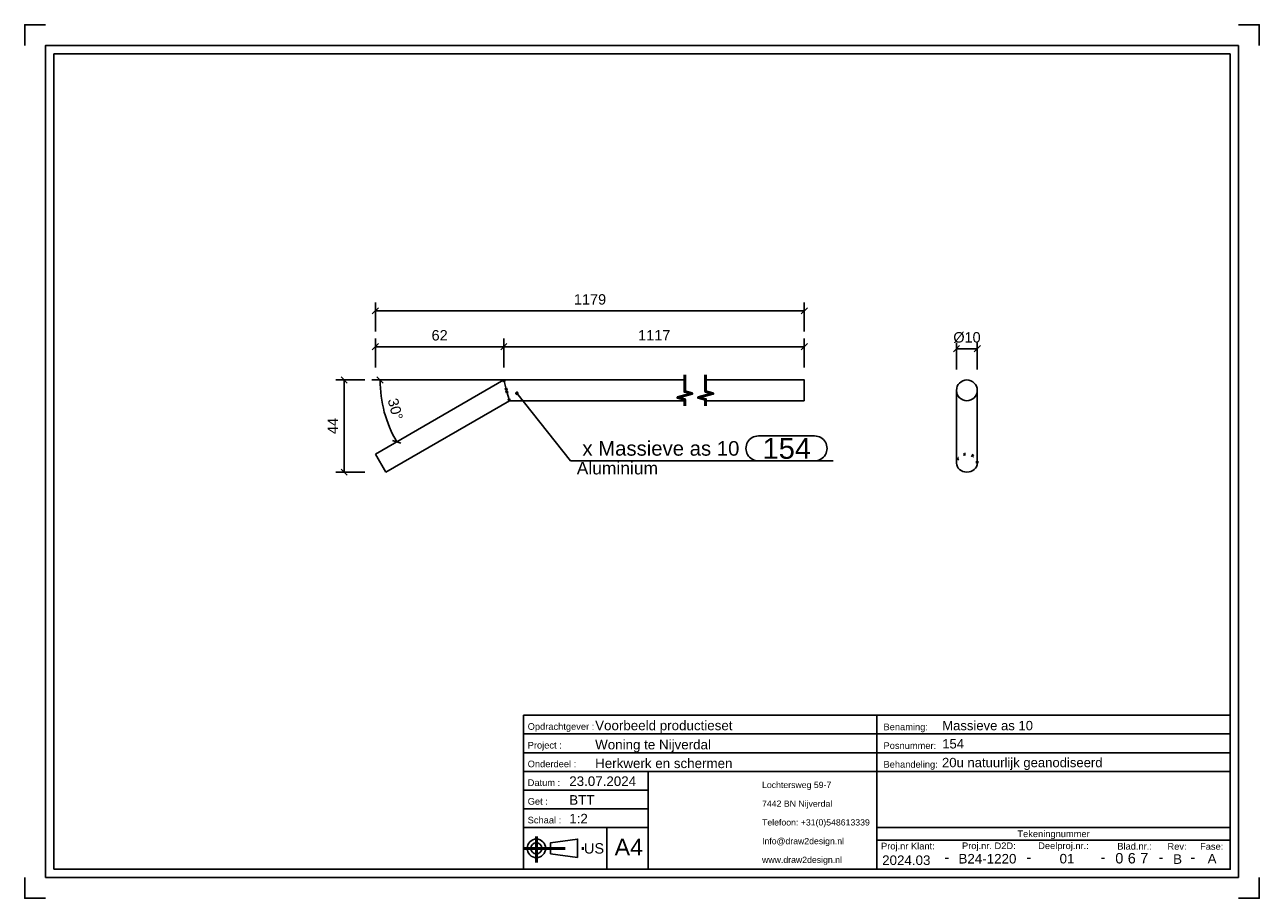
# Model space of a CAD drawing. Header units: millimetres. Extents: x 223 to 520, y -669 to -459.
import ezdxf
from ezdxf.enums import TextEntityAlignment as Align

# ---------------------------------------------------------------- set-up
doc = ezdxf.new("R2010")
doc.units = ezdxf.units.MM
doc.linetypes.add('DOT', pattern=[2, 0.5, -1.5])
doc.linetypes.add('STRICHPUNKT2', pattern=[18.5, 10, -4, 0.5, -4])
doc.layers.get('0').update_dxf_attribs({"linetype": 'CONTINUOUS'})
for name, color, linetype in [('DIM49', 4, 'CONTINUOUS'), ('TXT_ALL', 7, 'CONTINUOUS'), ('TXT_DIM49', 2, 'CONTINUOUS'), ('TXT_YELLOW', 2, 'CONTINUOUS')]:
    doc.layers.add(name, color=color, linetype=linetype)
doc.layers.add('LE_ALL', color=7, linetype='CONTINUOUS', lineweight=50)
doc.styles.add('ARIAL', font='arial.ttf')

# ---------------------------------------------------------------- blocks, each defined once
blk = doc.blocks.new('TFIELD_00005', base_point=(400.08, -659.37))
at = {"layer": 'TXT_YELLOW', "style": 'ARIAL'}
for s, p in [('Lochtersweg 59-7', (400.08, -641.37)), ('7442 BN Nijverdal', (400.08, -645.87)), ('Telefoon: +31(0)548613339', (400.08, -650.37)), ('Info@draw2design.nl', (400.08, -654.87)), ('www.draw2design.nl', (400.08, -659.37))]:
    blk.add_text(s, height=1.5, dxfattribs=at).set_placement(p, align=Align.MIDDLE_LEFT)
blk = doc.blocks.new('FLEX_00004', base_point=(412.89, -661.62))
blk.add_blockref('TFIELD_00005', (400.08, -659.37))
blk = doc.blocks.new('D2D_00003', base_point=(372.95, -659.76))
blk.add_blockref('FLEX_00004', (412.89, -661.62))
blk = doc.blocks.new('TFIELD_00007', base_point=(364.61, -656.31))
at = {"layer": 'TXT_YELLOW', "style": 'ARIAL'}
blk.add_text('A4', height=4, dxfattribs=at).set_placement((364.61, -656.31), align=Align.MIDDLE_LEFT)
blk = doc.blocks.new('FLEX_00006', base_point=(367.99, -656.31))
blk.add_blockref('TFIELD_00007', (364.61, -656.31))
blk = doc.blocks.new('TFIELD_00013', base_point=(357.23, -656.62))
at = {"layer": 'TXT_YELLOW', "style": 'ARIAL'}
blk.add_text('US', height=2.5, dxfattribs=at).set_placement((357.23, -656.62), align=Align.MIDDLE_LEFT)
blk = doc.blocks.new('FLEX_00012', base_point=(357.23, -656.62))
blk.add_blockref('TFIELD_00013', (357.23, -656.62))
blk = doc.blocks.new('US_00011', base_point=(347.14, -656.62))
blk.add_line((349.16, -657.95), (355.72, -658.84))
blk.add_lwpolyline([(349.16, -657.95), (349.16, -655.29), (355.72, -654.4), (355.72, -658.84)])
for radius in [2.22, 1.33]:
    blk.add_circle((345.8, -656.62), radius)
at = {"layer": 'LE_ALL', "color": 1, "linetype": 'STRICHPUNKT2'}
for p, q in [((345.8, -653.8), (345.8, -660.02)), ((342.7, -656.62), (357.57, -656.62))]:
    blk.add_line(p, q, dxfattribs=at)
blk.add_blockref('FLEX_00012', (357.23, -656.62))
blk = doc.blocks.new('SCHRIFE_00015', base_point=(353.7, -641.62))
for p, q in [((342.7, -624.62), (427.7, -624.62)), ((342.7, -624.62), (342.7, -661.62)), ((427.7, -624.62), (512.7, -624.62)), ((427.7, -661.62), (427.7, -624.62)), ((512.7, -624.62), (512.7, -661.62)), ((342.7, -629.12), (427.7, -629.12)), ((427.7, -629.12), (512.7, -629.12)), ((342.7, -633.62), (427.7, -633.62)), ((427.7, -633.62), (512.7, -633.62)), ((342.7, -638.12), (512.7, -638.12)), ((372.7, -638.12), (372.7, -661.62)), ((372.7, -642.62), (342.7, -642.62)), ((372.7, -647.12), (342.7, -647.12)), ((372.7, -651.62), (342.7, -651.62)), ((362.7, -651.62), (362.7, -661.62)), ((512.7, -651.62), (427.7, -651.62)), ((512.7, -654.62), (427.7, -654.62)), ((512.7, -661.62), (342.7, -661.62))]:
    blk.add_line(p, q)
at = {"layer": 'TXT_YELLOW', "style": 'ARIAL'}
for s, height, p in [('Voorbeeld productieset', 2.3, (359.93, -628.22)), ('Massieve as 10', 2.25, (443.42, -628.22)), ('Woning te Nijverdal', 2.3, (359.93, -632.82)), ('154', 2.25, (443.42, -632.61)), ('Herkwerk en schermen', 2.3, (359.93, -637.32)), ('20u natuurlijk geanodiseerd', 2.25, (443.37, -637.11)), ('23.07.2024', 2.3, (353.7, -641.62)), ('BTT', 2.3, (353.7, -646.12)), ('1:2', 2.3, (353.7, -650.62))]:
    blk.add_text(s, height=height, dxfattribs=at).set_placement(p)
for s, height, p in [('2024.03', 2.3, (434.78, -660.62)), ('-', 2.5, (444.53, -659.96)), ('B24-1220', 2.3, (454.3, -660.26)), ('-', 2.5, (464.27, -659.96)), ('01', 2.3, (473.44, -660.24)), ('-', 2.5, (482.1, -659.96)), ('-', 2.5, (496.04, -659.96)), ('B', 2.3, (500.04, -660.35)), ('-', 2.5, (503.69, -659.96)), ('A', 2.3, (508.34, -660.25))]:
    blk.add_text(s, height=height, dxfattribs=at).set_placement(p, align=Align.CENTER)
blk = doc.blocks.new('TFIELD_00019', base_point=(491.05, -658.99))
at = {"layer": 'TXT_ALL', "style": 'ARIAL'}
blk.add_text('7', height=2.5, dxfattribs=at).set_placement((491.05, -658.99), align=Align.MIDDLE_LEFT)
blk = doc.blocks.new('7_00018')
blk.add_blockref('TFIELD_00019', (491.05, -658.99))
blk = doc.blocks.new('TELLER1_00017')
blk.add_blockref('7_00018', (0, 0))
blk = doc.blocks.new('TFIELD_00022', base_point=(488.05, -658.99))
at = {"layer": 'TXT_ALL', "style": 'ARIAL'}
blk.add_text('6', height=2.5, dxfattribs=at).set_placement((488.05, -658.99), align=Align.MIDDLE_LEFT)
blk = doc.blocks.new('6_00021')
blk.add_blockref('TFIELD_00022', (488.05, -658.99))
blk = doc.blocks.new('TELLER2_00020')
blk.add_blockref('6_00021', (0, 0))
blk = doc.blocks.new('TFIELD_00025', base_point=(485.05, -658.99))
at = {"layer": 'TXT_ALL', "style": 'ARIAL'}
blk.add_text('0', height=2.5, dxfattribs=at).set_placement((485.05, -658.99), align=Align.MIDDLE_LEFT)
blk = doc.blocks.new('0_00024')
blk.add_blockref('TFIELD_00025', (485.05, -658.99))
blk = doc.blocks.new('TELLER3_00023')
blk.add_blockref('0_00024', (0, 0))
blk = doc.blocks.new('NL_00026', base_point=(343.7, -628.12))
at = {"layer": 'TXT_ALL', "color": 1, "style": 'ARIAL'}
blk.add_text('Tekeningnummer', height=1.6, dxfattribs=at).set_placement((470.2, -653.12), align=Align.MIDDLE_CENTER)
at = {"layer": 'TXT_YELLOW', "style": 'ARIAL'}
for s, p in [('Opdrachtgever :', (343.7, -628.12)), ('Benaming:', (429.3, -628.22)), ('Project :', (343.7, -632.62)), ('Posnummer:', (429.3, -632.72)), ('Onderdeel :', (343.7, -637.12)), ('Behandeling:', (429.3, -637.22)), ('Datum :', (343.7, -641.62)), ('Get :', (343.7, -646.12)), ('Schaal :', (343.7, -650.62)), ('Proj.nr Klant:', (428.7, -656.87)), ('Proj.nr. D2D:', (448.18, -656.8)), ('Deelproj.nr.:', (466.51, -656.79)), ('Blad.nr.:', (485.54, -656.91)), ('Rev:', (497.61, -656.95)), ('Fase:', (505.45, -656.95))]:
    blk.add_text(s, height=1.6, dxfattribs=at).set_placement(p)
blk = doc.blocks.new('SCHRIFE_00014')
for name, p in [('SCHRIFE_00015', (353.7, -641.62)), ('NL_00026', (343.7, -628.12)), ('TELLER3_00023', (0, 0)), ('TELLER2_00020', (0, 0)), ('TELLER1_00017', (0, 0))]:
    blk.add_blockref(name, p)
blk = doc.blocks.new('DINA4Q_00002', base_point=(512.7, -465.62))
for p, q in [((229.7, -661.62), (229.7, -465.62)), ((229.7, -465.62), (512.7, -465.62)), ((514.7, -463.62), (514.7, -663.62)), ((227.7, -663.62), (514.7, -663.62))]:
    blk.add_line(p, q)
for points in [[(222.7, -463.62), (222.7, -458.62), (227.7, -458.62)], [(514.7, -458.62), (519.7, -458.62), (519.7, -463.62)], [(227.7, -663.62), (227.7, -463.62), (514.7, -463.62)], [(512.7, -465.62), (512.7, -661.62), (229.7, -661.62)], [(222.7, -663.62), (222.7, -668.62), (227.7, -668.62)], [(514.7, -668.62), (519.7, -668.62), (519.7, -663.62)]]:
    blk.add_lwpolyline(points)
for name, p in [('SCHRIFE_00014', (0, 0)), ('D2D_00003', (372.95, -659.76)), ('US_00011', (347.14, -656.62)), ('FLEX_00006', (367.99, -656.31))]:
    blk.add_blockref(name, p)
blk = doc.blocks.new('_ZBL0063_00001')
blk.add_blockref('DINA4Q_00002', (512.7, -465.62))
blk = doc.blocks.new('SHAPE_00043', base_point=(341.1, -547.22))
at = {"layer": 'DIM49', "color": 3}
for p, q in [((340.84, -547.18), (341.36, -547.18)), ((340.89, -547.38), (341.31, -547.38)), ((341.21, -546.98), (340.99, -546.98)), ((341.1, -547.22), (354, -563.47)), ((399.2, -557.47), (412.72, -557.47)), ((354, -563.47), (417.22, -563.47)), ((412.72, -563.47), (399.2, -563.47))]:
    blk.add_line(p, q, dxfattribs=at)
blk.add_lwpolyline([(340.89, -547.06), (340.85, -547.12), (340.84, -547.19), (340.84, -547.26), (340.86, -547.33), (340.89, -547.38), (340.94, -547.43), (341, -547.47), (341.07, -547.48), (341.14, -547.48), (341.2, -547.46), (341.26, -547.43), (341.31, -547.38), (341.34, -547.32), (341.36, -547.25), (341.36, -547.18), (341.34, -547.12), (341.3, -547.06), (341.26, -547.01), (341.2, -546.98), (341.13, -546.96), (341.06, -546.96), (340.99, -546.98), (340.93, -547.01)], close=True, dxfattribs=at)
for centre, start_param, end_param in [((399.2, -560.47), 1.570796, 4.712389), ((412.72, -560.47), 4.712389, 7.853982)]:
    blk.add_ellipse(centre, major_axis=(3, 0), ratio=1, start_param=start_param, end_param=end_param, dxfattribs=at)
at = {"layer": 'TXT_DIM49', "style": 'ARIAL'}
for s, height, p in [('154', 5, (400.2, -560.47)), (' x Massieve as 10', 3.5, (355.5, -560.47)), ('Aluminium', 3, (355.5, -565.22))]:
    blk.add_text(s, height=height, dxfattribs=at).set_placement(p, align=Align.MIDDLE_LEFT)
blk = doc.blocks.new('_D1', base_point=(298.06, -557.02))
at = {"layer": 'DIM49', "color": 1}
for p, q in [((300.31, -544.77), (298.81, -543.27)), ((304.56, -544.02), (297.56, -544.02)), ((299.56, -544.02), (299.56, -566.19)), ((304.56, -566.19), (297.56, -566.19)), ((298.81, -565.44), (300.31, -566.94))]:
    blk.add_line(p, q, dxfattribs=at)
at = {"layer": 'TXT_DIM49', "style": 'ARIAL'}
blk.add_text('44', height=2.5, rotation=90.0002, dxfattribs=at).set_placement((298.06, -557.02))
blk = doc.blocks.new('_D2', base_point=(320.58, -534.53))
at = {"layer": 'DIM49', "color": 1}
for p, q in [((307.06, -541.03), (307.06, -534.03)), ((337.95, -541.03), (337.95, -534.03)), ((307.81, -535.28), (306.31, -536.78)), ((307.06, -536.03), (337.95, -536.03)), ((337.2, -536.78), (338.7, -535.28))]:
    blk.add_line(p, q, dxfattribs=at)
at = {"layer": 'TXT_DIM49', "style": 'ARIAL'}
blk.add_text('62', height=2.5, dxfattribs=at).set_placement((320.58, -534.53))
blk = doc.blocks.new('_D3', base_point=(370.26, -534.53))
at = {"layer": 'DIM49', "color": 1}
for p, q in [((337.95, -541.03), (337.95, -534.03)), ((410.24, -541.03), (410.24, -534.03)), ((338.7, -535.28), (337.2, -536.78)), ((337.95, -536.03), (410.24, -536.03)), ((409.49, -536.78), (410.99, -535.28))]:
    blk.add_line(p, q, dxfattribs=at)
at = {"layer": 'TXT_DIM49', "style": 'ARIAL'}
blk.add_text('1117', height=2.5, dxfattribs=at).set_placement((370.26, -534.53))
blk = doc.blocks.new('_D4', base_point=(309.99, -548.81))
at = {"layer": 'DIM49', "color": 1}
for p, q in [((308.97, -544.75), (307.44, -543.29)), ((337.95, -544.02), (306.2, -544.02)), ((311.17, -558.6), (313.21, -559.19))]:
    blk.add_line(p, q, dxfattribs=at)
blk.add_ellipse((337.95, -544.02), major_axis=(0, -29.75), ratio=1, start_param=4.712389, end_param=5.235988, dxfattribs=at)
at = {"layer": 'TXT_DIM49', "style": 'ARIAL'}
for s, p in [('30', (309.99, -548.81)), ('°', (310.98, -552.52))]:
    blk.add_text(s, height=2.5, rotation=284.9998, dxfattribs=at).set_placement(p)
blk = doc.blocks.new('_D5', base_point=(354.81, -525.9))
at = {"layer": 'DIM49', "color": 1}
for p, q in [((307.06, -532.4), (307.06, -525.4)), ((410.24, -532.4), (410.24, -525.4)), ((307.81, -526.65), (306.31, -528.15)), ((307.06, -527.4), (410.24, -527.4)), ((409.49, -528.15), (410.99, -526.65))]:
    blk.add_line(p, q, dxfattribs=at)
at = {"layer": 'TXT_DIM49', "style": 'ARIAL'}
blk.add_text('1179', height=2.5, dxfattribs=at).set_placement((354.81, -525.9))
blk = doc.blocks.new('Massieve as 10_00032', base_point=(337.95, -544.02))
for p, q in [((337.95, -544.02), (307.06, -561.86)), ((338.62, -546.52), (337.95, -544.02)), ((381.5, -544.02), (337.95, -544.02)), ((381.5, -549.02), (339.29, -549.02)), ((410.24, -549.02), (386.5, -549.02)), ((309.56, -566.19), (307.06, -561.86))]:
    blk.add_line(p, q)
for points in [[(410.24, -549.02), (410.24, -544.02), (386.5, -544.02)], [(338.62, -546.52), (339.29, -549.02), (309.56, -566.19)]]:
    blk.add_lwpolyline(points)
at = {"layer": 'LE_ALL', "color": 3, "linetype": 'DOT'}
for p in [(337.95, -544.02), (339.29, -549.02)]:
    blk.add_line(p, (338.62, -546.52), dxfattribs=at)
for name, p in [('_D5', (354.81, -525.9)), ('_D2', (320.58, -534.53)), ('_D3', (370.26, -534.53)), ('_D1', (298.06, -557.02)), ('_D4', (309.99, -548.81)), ('SHAPE_00043', (341.1, -547.22))]:
    blk.add_blockref(name, p)
blk = doc.blocks.new('Massieve as 10_00031')
blk.add_blockref('Massieve as 10_00032', (337.95, -544.02))
blk = doc.blocks.new('Koppeling draaibaar windscherm_00030')
blk.add_blockref('Massieve as 10_00031', (0, 0))
blk = doc.blocks.new('Privacyscherm 60-37_00029')
blk.add_blockref('Koppeling draaibaar windscherm_00030', (0, 0))
blk = doc.blocks.new('_A3D0168_00028')
blk.add_blockref('Privacyscherm 60-37_00029', (0, 0))
blk = doc.blocks.new('_SHORTEN_00033', base_point=(381.5, -550.27))
at = {"layer": 'LE_ALL', "color": 4}
for points in [[(381.5, -550.27), (381.5, -548.71), (379.75, -548.24), (383.25, -547.3), (381.5, -546.83), (381.5, -542.77)], [(386.5, -550.27), (386.5, -548.71), (384.75, -548.24), (388.25, -547.3), (386.5, -546.83), (386.5, -542.77)]]:
    blk.add_lwpolyline(points, dxfattribs=at)
blk = doc.blocks.new('_ANS0168_00027')
for name, p in [('_A3D0168_00028', (0, 0)), ('_SHORTEN_00033', (381.5, -550.27))]:
    blk.add_blockref(name, p)
blk = doc.blocks.new('_D6', base_point=(446.09, -535.02))
at = {"layer": 'DIM49', "color": 1}
for p, q in [((447.6, -535.77), (446.1, -537.27)), ((446.85, -541.52), (446.85, -535.12)), ((446.85, -536.52), (451.85, -536.52)), ((451.1, -537.27), (452.6, -535.77)), ((451.85, -541.52), (451.85, -535.12))]:
    blk.add_line(p, q, dxfattribs=at)
at = {"layer": 'TXT_DIM49', "style": 'ARIAL'}
for s, p in [('Ø', (446.09, -535.02)), ('10', (448.78, -535.02))]:
    blk.add_text(s, height=2.5, dxfattribs=at).set_placement(p)
blk = doc.blocks.new('Massieve as 10_00039', base_point=(446.86, -564.02))
for p, q in [((446.85, -546.52), (446.86, -564.02)), ((451.85, -546.52), (451.86, -564.02))]:
    blk.add_line(p, q)
blk.add_circle((449.35, -546.52), 2.5)
blk.add_ellipse((449.36, -564.02), major_axis=(2.5, 0), ratio=0.866025, start_param=3.141593, end_param=6.283185)
at = {"layer": 'LE_ALL', "color": 3, "linetype": 'DOT'}
blk.add_ellipse((449.36, -564.02), major_axis=(2.5, 0), ratio=0.866025, start_param=0, end_param=3.141593, dxfattribs=at)
blk.add_blockref('_D6', (446.09, -535.02))
blk = doc.blocks.new('Massieve as 10_00038')
blk.add_blockref('Massieve as 10_00039', (446.86, -564.02))
blk = doc.blocks.new('Koppeling draaibaar windscherm_00037')
blk.add_blockref('Massieve as 10_00038', (0, 0))
blk = doc.blocks.new('Privacyscherm 60-37_00036')
blk.add_blockref('Koppeling draaibaar windscherm_00037', (0, 0))
blk = doc.blocks.new('_A3D0198_00035')
blk.add_blockref('Privacyscherm 60-37_00036', (0, 0))
blk = doc.blocks.new('_ANS0198_00034')
blk.add_blockref('_A3D0198_00035', (0, 0))

msp = doc.modelspace()

# ---------------------------------------------------------------- block references
for name in ['_ZBL0063_00001', '_ANS0168_00027', '_ANS0198_00034']:
    msp.add_blockref(name, (0, 0))

doc.saveas('drawing.dxf')
